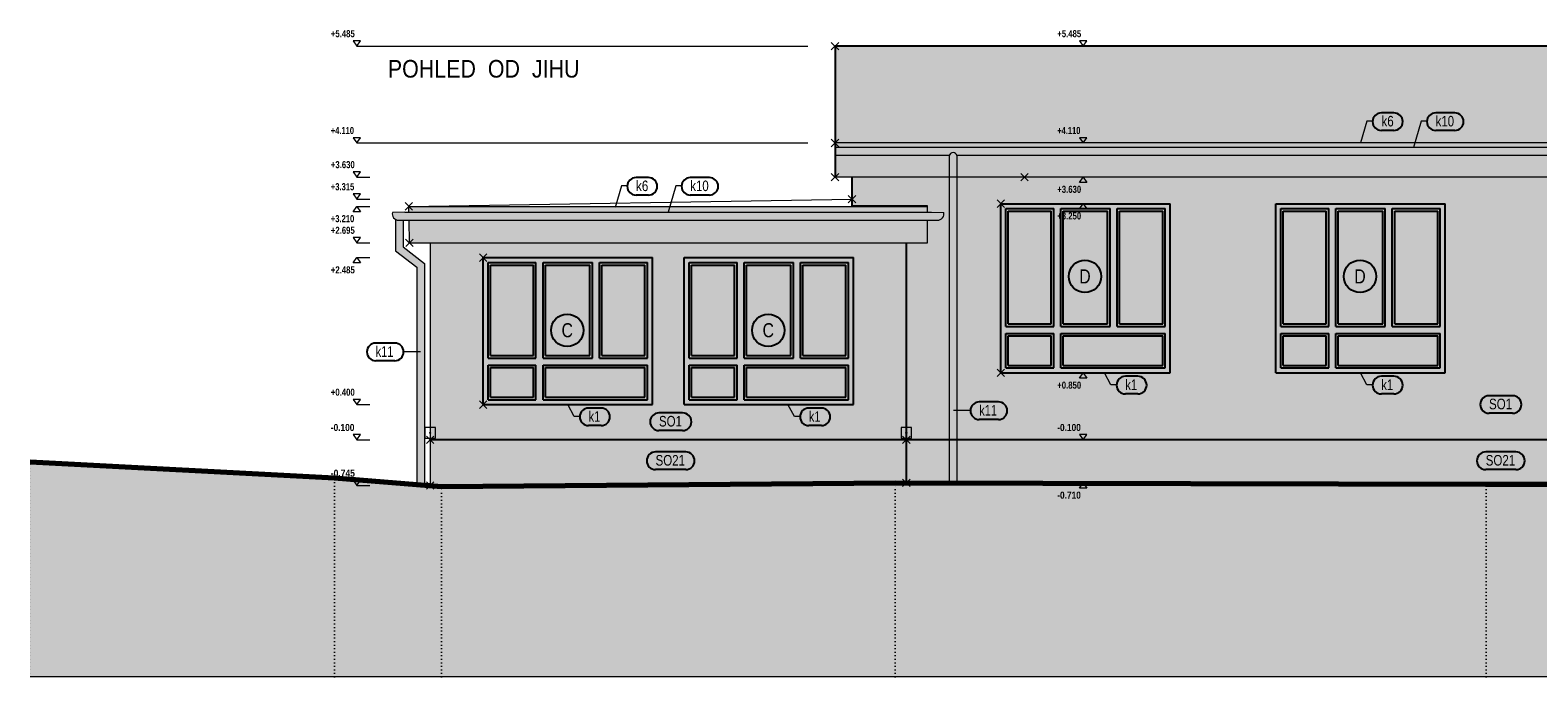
# Model space of a CAD drawing. Header units: millimetres. Extents: x -102573 to 74941, y -39020 to -17940.
# Tile 1 of 19: x -102573 to -81197, y -39020 to -29849. Entities that reach past the tile are written whole.
import ezdxf

# ---------------------------------------------------------------- set-up
doc = ezdxf.new("R2010")
doc.units = ezdxf.units.MM
doc.linetypes.add('JIS_08_37', pattern=[50, 0, -50])
for name, color, linetype, lineweight in [('XR$1$POHLEDY - NOVÝ STAV_1', 7, 'Continuous', 25), ('XR$2$POHLEDY - KLEMPÍŘINA_1', 7, 'Continuous', 25), ('XR$3$POHLEDY - FILING_1', 7, 'Continuous', 25)]:
    doc.layers.add(name, color=color, linetype=linetype, lineweight=lineweight)
doc.styles.add('ARIAL', font='ARIAL.TTF')
doc.styles.add('ARIALNARROW', font='ARIALN.TTF')

# ---------------------------------------------------------------- blocks, each defined once
blk = doc.blocks.new('COMPLEX_ELEVATIONDIM_3')
at = {"layer": 'XR$1$POHLEDY - NOVÝ STAV_1', "color": 6, "linetype": 'Continuous', "lineweight": 13}
for p, q in [((-97890, -30001), (-97995, -30001)), ((-97995, -30001), (-97943, -30076)), ((-97943, -30076), (-97890, -30001)), ((-97943, -30076), (-97943, -30076)), ((-97943, -30076), (-97943, -30076)), ((-97943, -30076), (-91547, -30076)), ((-97943, -30076), (-97943, -30076)), ((-97943, -30076), (-97943, -30076)), ((-91214, -30129), (-91108, -30023)), ((-91214, -30023), (-91108, -30129)), ((-97890, -31374), (-97995, -31374)), ((-97995, -31374), (-97943, -31449)), ((-97943, -31449), (-97890, -31374)), ((-91214, -31502), (-91108, -31396)), ((-91214, -31396), (-91108, -31502)), ((-97943, -31449), (-97943, -31449)), ((-97943, -31449), (-97943, -31449)), ((-97943, -31449), (-91547, -31449)), ((-97943, -31449), (-97943, -31449)), ((-97943, -31449), (-97943, -31449)), ((-97890, -31858), (-97995, -31858)), ((-97995, -31858), (-97943, -31933)), ((-97943, -31933), (-97890, -31858)), ((-97943, -31933), (-97943, -31933)), ((-97943, -31933), (-97943, -31933)), ((-97943, -31933), (-97757, -31933)), ((-97943, -31933), (-97943, -31933)), ((-97943, -31933), (-97943, -31933)), ((-91214, -31985), (-91108, -31880)), ((-91214, -31880), (-91108, -31985)), ((-97890, -32171), (-97995, -32171)), ((-97995, -32171), (-97943, -32246)), ((-97943, -32246), (-97890, -32171)), ((-97943, -32246), (-97943, -32246)), ((-97943, -32246), (-97943, -32246)), ((-97943, -32246), (-97757, -32246)), ((-97943, -32246), (-97943, -32246)), ((-97943, -32246), (-97943, -32246)), ((-90974, -32299), (-90868, -32193)), ((-90974, -32193), (-90868, -32299)), ((-97995, -32424), (-97943, -32349)), ((-97890, -32424), (-97995, -32424)), ((-97943, -32349), (-97890, -32424)), ((-97943, -32349), (-97943, -32349)), ((-97943, -32349), (-97943, -32349)), ((-97943, -32349), (-97757, -32349)), ((-97943, -32349), (-97943, -32349)), ((-97943, -32349), (-97943, -32349)), ((-97258, -32295), (-97152, -32401)), ((-97257, -32401), (-97151, -32295)), ((-97890, -32789), (-97995, -32789)), ((-97995, -32789), (-97943, -32864)), ((-97943, -32864), (-97890, -32789)), ((-97943, -32864), (-97943, -32864)), ((-97943, -32864), (-97943, -32864)), ((-97943, -32864), (-97757, -32864)), ((-97943, -32864), (-97943, -32864)), ((-97943, -32864), (-97943, -32864)), ((-97249, -32811), (-97143, -32917)), ((-97248, -32917), (-97142, -32811)), ((-97995, -33150), (-97943, -33075)), ((-97943, -33075), (-97890, -33150)), ((-97943, -33075), (-97943, -33075)), ((-97943, -33075), (-97943, -33075)), ((-97943, -33075), (-97757, -33075)), ((-97943, -33075), (-97943, -33075)), ((-97943, -33075), (-97943, -33075)), ((-96204, -33128), (-96098, -33022)), ((-96204, -33022), (-96098, -33128)), ((-97890, -33150), (-97995, -33150)), ((-97890, -35085), (-97995, -35085)), ((-97995, -35085), (-97943, -35160)), ((-97943, -35160), (-97890, -35085)), ((-97943, -35160), (-97943, -35160)), ((-97943, -35160), (-97943, -35160)), ((-97943, -35160), (-97757, -35160)), ((-97943, -35160), (-97943, -35160)), ((-97943, -35160), (-97943, -35160)), ((-96204, -35213), (-96098, -35107)), ((-96204, -35107), (-96098, -35213)), ((-97890, -35585), (-97995, -35585)), ((-97995, -35585), (-97943, -35660)), ((-97943, -35660), (-97890, -35585)), ((-97943, -35660), (-97943, -35660)), ((-97943, -35660), (-97943, -35660)), ((-97943, -35660), (-97757, -35660)), ((-97943, -35660), (-97943, -35660)), ((-97943, -35660), (-97943, -35660)), ((-96976, -35485), (-96976, -35635)), ((-96826, -35485), (-96976, -35485)), ((-96976, -35635), (-96826, -35635)), ((-96954, -35713), (-96848, -35607)), ((-96954, -35607), (-96848, -35713)), ((-96826, -35635), (-96826, -35485)), ((-97890, -36233), (-97995, -36233)), ((-97995, -36233), (-97943, -36308)), ((-97943, -36308), (-97890, -36233)), ((-97943, -36308), (-97943, -36308)), ((-97943, -36308), (-97943, -36308)), ((-97943, -36308), (-97757, -36308)), ((-97943, -36308), (-97943, -36308)), ((-97943, -36308), (-97943, -36308)), ((-96954, -36360), (-96848, -36254)), ((-96954, -36254), (-96848, -36360))]:
    blk.add_line(p, q, dxfattribs=at)
blk.add_circle((-96901, -35560), 7.5, dxfattribs=at)
at = {"layer": 'XR$1$POHLEDY - NOVÝ STAV_1', "color": 6, "linetype": 'Continuous', "lineweight": 18, "char_height": 100, "attachment_point": 7, "style": 'ARIALNARROW'}
for s, insert, width in [('\\W0.96;\\fArial Narrow|i0|b1|c0|p0;+5.485', (-98310, -29951), 389.4), ('\\W0.93;\\fArial Narrow|i0|b1|c0|p0;+4.110', (-98310, -31324), 387.78), ('\\W0.96;\\fArial Narrow|i0|b1|c0|p0;+3.630', (-98310, -31808), 389.4), ('\\W0.94;\\fArial Narrow|i0|b1|c0|p0;+3.315', (-98310, -32121), 388.58), ('\\W0.94;\\fArial Narrow|i0|b1|c0|p0;+3.210', (-98310, -32574), 388.58), ('\\W0.96;\\fArial Narrow|i0|b1|c0|p0;+2.695', (-98310, -32739), 389.4), ('\\W0.96;\\fArial Narrow|i0|b1|c0|p0;+2.485', (-98310, -33300), 389.4), ('\\W0.96;\\fArial Narrow|i0|b1|c0|p0;+0.400', (-98310, -35035), 389.4), ('\\W1.03;\\fArial Narrow|i0|b1|c0|p0;-0.100', (-98310, -35535), 392.67), ('\\W1.05;\\fArial Narrow|i0|b1|c0|p0;-0.745', (-98310, -36183), 393.65)]:
    blk.add_mtext(s, dxfattribs=dict(at, insert=insert, width=width))
blk = doc.blocks.new('COMPLEX_ELEVATIONDIM_4')
at = {"layer": 'XR$1$POHLEDY - NOVÝ STAV_1', "color": 6, "linetype": 'Continuous', "lineweight": 13}
for p, q in [((-91214, -30129), (-91108, -30023)), ((-91214, -30023), (-91108, -30129)), ((-87644, -30076), (-87744, -30076)), ((-87592, -30001), (-87697, -30001)), ((-87697, -30001), (-87644, -30076)), ((-87644, -30076), (-87592, -30001)), ((-87644, -30076), (-87644, -30076)), ((-87644, -30076), (-87644, -30076)), ((-87644, -30076), (-87644, -30076)), ((-87644, -30076), (-87644, -30076)), ((-91214, -31502), (-91108, -31396)), ((-91214, -31396), (-91108, -31502)), ((-87592, -31374), (-87697, -31374)), ((-87697, -31374), (-87644, -31449)), ((-87644, -31449), (-87592, -31374)), ((-87644, -31449), (-87744, -31449)), ((-87644, -31449), (-87644, -31449)), ((-87644, -31449), (-87644, -31449)), ((-87644, -31449), (-87644, -31449)), ((-87644, -31449), (-87644, -31449)), ((-88527, -31985), (-88421, -31880)), ((-88527, -31880), (-88421, -31985)), ((-87644, -31933), (-87744, -31933)), ((-87697, -32008), (-87644, -31933)), ((-87592, -32008), (-87697, -32008)), ((-87644, -31933), (-87592, -32008)), ((-87644, -31933), (-87644, -31933)), ((-87644, -31933), (-87644, -31933)), ((-87644, -31933), (-87644, -31933)), ((-87644, -31933), (-87644, -31933)), ((-88864, -32363), (-88758, -32257)), ((-88864, -32257), (-88758, -32363)), ((-87644, -32310), (-87744, -32310)), ((-87697, -32385), (-87644, -32310)), ((-87592, -32385), (-87697, -32385)), ((-87644, -32310), (-87592, -32385)), ((-87644, -32310), (-87644, -32310)), ((-87644, -32310), (-87644, -32310)), ((-87644, -32310), (-87644, -32310)), ((-87644, -32310), (-87644, -32310)), ((-88864, -34763), (-88758, -34657)), ((-88864, -34657), (-88758, -34763)), ((-87644, -34710), (-87744, -34710)), ((-87697, -34785), (-87644, -34710)), ((-87592, -34785), (-87697, -34785)), ((-87644, -34710), (-87592, -34785)), ((-87644, -34710), (-87644, -34710)), ((-87644, -34710), (-87644, -34710)), ((-87644, -34710), (-87644, -34710)), ((-87644, -34710), (-87644, -34710)), ((-90226, -35485), (-90226, -35635)), ((-90076, -35485), (-90226, -35485)), ((-90226, -35635), (-90076, -35635)), ((-90204, -35713), (-90098, -35607)), ((-90204, -35607), (-90098, -35713)), ((-90076, -35635), (-90076, -35485)), ((-87644, -35660), (-87744, -35660)), ((-87592, -35585), (-87697, -35585)), ((-87697, -35585), (-87644, -35660)), ((-87644, -35660), (-87592, -35585)), ((-87644, -35660), (-87644, -35660)), ((-87644, -35660), (-87644, -35660)), ((-87644, -35660), (-87644, -35660)), ((-87644, -35660), (-87644, -35660)), ((-90204, -36323), (-90098, -36217)), ((-90204, -36217), (-90098, -36323)), ((-87644, -36270), (-87744, -36270)), ((-87697, -36345), (-87644, -36270)), ((-87644, -36270), (-87592, -36345)), ((-87644, -36270), (-87644, -36270)), ((-87644, -36270), (-87644, -36270)), ((-87644, -36270), (-87644, -36270)), ((-87644, -36270), (-87644, -36270)), ((-87592, -36345), (-87697, -36345))]:
    blk.add_line(p, q, dxfattribs=at)
blk.add_circle((-90151, -35560), 7.5, dxfattribs=at)
at = {"layer": 'XR$1$POHLEDY - NOVÝ STAV_1', "color": 6, "linetype": 'Continuous', "lineweight": 18, "char_height": 100, "attachment_point": 7, "style": 'ARIALNARROW'}
for s, insert, width in [('\\W0.96;\\fArial Narrow|i0|b1|c0|p0;+5.485', (-88011, -29951), 389.4), ('\\W0.93;\\fArial Narrow|i0|b1|c0|p0;+4.110', (-88011, -31324), 387.78), ('\\W0.96;\\fArial Narrow|i0|b1|c0|p0;+3.630', (-88011, -32158), 389.4), ('\\W0.96;\\fArial Narrow|i0|b1|c0|p0;+3.250', (-88011, -32535), 389.4), ('\\W0.96;\\fArial Narrow|i0|b1|c0|p0;+0.850', (-88011, -34935), 389.4), ('\\W1.03;\\fArial Narrow|i0|b1|c0|p0;-0.100', (-88011, -35535), 392.67), ('\\W1.03;\\fArial Narrow|i0|b1|c0|p0;-0.710', (-88011, -36495), 392.67)]:
    blk.add_mtext(s, dxfattribs=dict(at, insert=insert, width=width))
blk = doc.blocks.new('KOMPLEXNÍ OBJEKT_19')
at = {"layer": 'XR$3$POHLEDY - FILING_1', "linetype": 'Continuous', "lineweight": 13}
h = blk.add_hatch(color=251, dxfattribs=at)
h.paths.add_polyline_path([(-96151, -35160), (-93751, -35160), (-93751, -33075), (-96151, -33075)])
h.paths.add_polyline_path([(-95401, -35090), (-96081, -35090), (-96081, -34600), (-95401, -34600)], flags=16)
h.paths.add_polyline_path([(-93821, -35090), (-95301, -35090), (-95301, -34600), (-93821, -34600)], flags=16)
h.paths.add_polyline_path([(-96081, -34500), (-96081, -33145), (-95401, -33145), (-95401, -34500)], flags=16)
h.paths.add_polyline_path([(-94601, -34500), (-95301, -34500), (-95301, -33145), (-94601, -33145)], flags=16)
h.paths.add_polyline_path([(-93821, -34500), (-94501, -34500), (-94501, -33145), (-93821, -33145)], flags=16)
h = blk.add_hatch(color=251, dxfattribs=at)
h.paths.add_polyline_path([(-96081, -34500), (-95401, -34500), (-95401, -33145), (-96081, -33145)])
h.paths.add_polyline_path([(-96046, -34465), (-96046, -33180), (-95436, -33180), (-95436, -34465)], flags=16)
for points in [[(-96046, -34465), (-95436, -34465), (-95436, -33180), (-96046, -33180)], [(-95266, -34465), (-94636, -34465), (-94636, -33180), (-95266, -33180)], [(-94466, -34465), (-93856, -34465), (-93856, -33180), (-94466, -33180)], [(-96046, -35055), (-95436, -35055), (-95436, -34635), (-96046, -34635)], [(-95266, -35055), (-93856, -35055), (-93856, -34635), (-95266, -34635)]]:
    blk.add_hatch(color=9, dxfattribs=at).paths.add_polyline_path(points)
h = blk.add_hatch(color=251, dxfattribs=at)
h.paths.add_polyline_path([(-95301, -34500), (-94601, -34500), (-94601, -33145), (-95301, -33145)])
h.paths.add_polyline_path([(-95266, -34465), (-95266, -33180), (-94636, -33180), (-94636, -34465)], flags=16)
h = blk.add_hatch(color=251, dxfattribs=at)
h.paths.add_polyline_path([(-94501, -34500), (-93821, -34500), (-93821, -33145), (-94501, -33145)])
h.paths.add_polyline_path([(-94466, -34465), (-94466, -33180), (-93856, -33180), (-93856, -34465)], flags=16)
h = blk.add_hatch(color=251, dxfattribs=at)
h.paths.add_polyline_path([(-96081, -35090), (-95401, -35090), (-95401, -34600), (-96081, -34600)])
h.paths.add_polyline_path([(-96046, -35055), (-96046, -34635), (-95436, -34635), (-95436, -35055)], flags=16)
h = blk.add_hatch(color=251, dxfattribs=at)
h.paths.add_polyline_path([(-95301, -35090), (-93821, -35090), (-93821, -34600), (-95301, -34600)])
h.paths.add_polyline_path([(-93856, -35055), (-95266, -35055), (-95266, -34635), (-93856, -34635)], flags=16)
blk = doc.blocks.new('KOMPLEXNÍ OBJEKT_20')
at = {"layer": 'XR$3$POHLEDY - FILING_1', "linetype": 'Continuous', "lineweight": 13}
h = blk.add_hatch(color=251, dxfattribs=at)
h.paths.add_polyline_path([(-93301, -35160), (-90901, -35160), (-90901, -33075), (-93301, -33075)])
h.paths.add_polyline_path([(-92551, -35090), (-93231, -35090), (-93231, -34600), (-92551, -34600)], flags=16)
h.paths.add_polyline_path([(-90971, -35090), (-92451, -35090), (-92451, -34600), (-90971, -34600)], flags=16)
h.paths.add_polyline_path([(-93231, -34500), (-93231, -33145), (-92551, -33145), (-92551, -34500)], flags=16)
h.paths.add_polyline_path([(-91751, -34500), (-92451, -34500), (-92451, -33145), (-91751, -33145)], flags=16)
h.paths.add_polyline_path([(-90971, -34500), (-91651, -34500), (-91651, -33145), (-90971, -33145)], flags=16)
h = blk.add_hatch(color=251, dxfattribs=at)
h.paths.add_polyline_path([(-93231, -34500), (-92551, -34500), (-92551, -33145), (-93231, -33145)])
h.paths.add_polyline_path([(-93196, -34465), (-93196, -33180), (-92586, -33180), (-92586, -34465)], flags=16)
for points in [[(-93196, -34465), (-92586, -34465), (-92586, -33180), (-93196, -33180)], [(-92416, -34465), (-91786, -34465), (-91786, -33180), (-92416, -33180)], [(-91616, -34465), (-91006, -34465), (-91006, -33180), (-91616, -33180)], [(-93196, -35055), (-92586, -35055), (-92586, -34635), (-93196, -34635)], [(-92416, -35055), (-91006, -35055), (-91006, -34635), (-92416, -34635)]]:
    blk.add_hatch(color=9, dxfattribs=at).paths.add_polyline_path(points)
h = blk.add_hatch(color=251, dxfattribs=at)
h.paths.add_polyline_path([(-92451, -34500), (-91751, -34500), (-91751, -33145), (-92451, -33145)])
h.paths.add_polyline_path([(-92416, -34465), (-92416, -33180), (-91786, -33180), (-91786, -34465)], flags=16)
h = blk.add_hatch(color=251, dxfattribs=at)
h.paths.add_polyline_path([(-91651, -34500), (-90971, -34500), (-90971, -33145), (-91651, -33145)])
h.paths.add_polyline_path([(-91616, -34465), (-91616, -33180), (-91006, -33180), (-91006, -34465)], flags=16)
h = blk.add_hatch(color=251, dxfattribs=at)
h.paths.add_polyline_path([(-93231, -35090), (-92551, -35090), (-92551, -34600), (-93231, -34600)])
h.paths.add_polyline_path([(-93196, -35055), (-93196, -34635), (-92586, -34635), (-92586, -35055)], flags=16)
h = blk.add_hatch(color=251, dxfattribs=at)
h.paths.add_polyline_path([(-92451, -35090), (-90971, -35090), (-90971, -34600), (-92451, -34600)])
h.paths.add_polyline_path([(-91006, -35055), (-92416, -35055), (-92416, -34635), (-91006, -34635)], flags=16)
blk = doc.blocks.new('KOMPLEXNÍ OBJEKT_27')
at = {"layer": 'XR$3$POHLEDY - FILING_1', "linetype": 'Continuous', "lineweight": 13}
h = blk.add_hatch(color=251, dxfattribs=at)
h.paths.add_polyline_path([(-88811, -34710), (-86411, -34710), (-86411, -32310), (-88811, -32310)])
h.paths.add_polyline_path([(-88061, -34640), (-88741, -34640), (-88741, -34150), (-88061, -34150)], flags=16)
h.paths.add_polyline_path([(-86481, -34640), (-87961, -34640), (-87961, -34150), (-86481, -34150)], flags=16)
h.paths.add_polyline_path([(-88741, -34050), (-88741, -32380), (-88061, -32380), (-88061, -34050)], flags=16)
h.paths.add_polyline_path([(-87261, -34050), (-87961, -34050), (-87961, -32380), (-87261, -32380)], flags=16)
h.paths.add_polyline_path([(-86481, -34050), (-87161, -34050), (-87161, -32380), (-86481, -32380)], flags=16)
h = blk.add_hatch(color=251, dxfattribs=at)
h.paths.add_polyline_path([(-88741, -34050), (-88061, -34050), (-88061, -32380), (-88741, -32380)])
h.paths.add_polyline_path([(-88706, -34015), (-88706, -32415), (-88096, -32415), (-88096, -34015)], flags=16)
for points in [[(-88706, -34015), (-88096, -34015), (-88096, -32415), (-88706, -32415)], [(-87926, -34015), (-87296, -34015), (-87296, -32415), (-87926, -32415)], [(-87126, -34015), (-86516, -34015), (-86516, -32415), (-87126, -32415)], [(-88706, -34605), (-88096, -34605), (-88096, -34185), (-88706, -34185)], [(-87926, -34605), (-86516, -34605), (-86516, -34185), (-87926, -34185)]]:
    blk.add_hatch(color=9, dxfattribs=at).paths.add_polyline_path(points)
h = blk.add_hatch(color=251, dxfattribs=at)
h.paths.add_polyline_path([(-87961, -34050), (-87261, -34050), (-87261, -32380), (-87961, -32380)])
h.paths.add_polyline_path([(-87926, -34015), (-87926, -32415), (-87296, -32415), (-87296, -34015)], flags=16)
h = blk.add_hatch(color=251, dxfattribs=at)
h.paths.add_polyline_path([(-87161, -34050), (-86481, -34050), (-86481, -32380), (-87161, -32380)])
h.paths.add_polyline_path([(-87126, -34015), (-87126, -32415), (-86516, -32415), (-86516, -34015)], flags=16)
h = blk.add_hatch(color=251, dxfattribs=at)
h.paths.add_polyline_path([(-88741, -34640), (-88061, -34640), (-88061, -34150), (-88741, -34150)])
h.paths.add_polyline_path([(-88706, -34605), (-88706, -34185), (-88096, -34185), (-88096, -34605)], flags=16)
h = blk.add_hatch(color=251, dxfattribs=at)
h.paths.add_polyline_path([(-87961, -34640), (-86481, -34640), (-86481, -34150), (-87961, -34150)])
h.paths.add_polyline_path([(-86516, -34605), (-87926, -34605), (-87926, -34185), (-86516, -34185)], flags=16)
blk = doc.blocks.new('KOMPLEXNÍ OBJEKT_28')
at = {"layer": 'XR$3$POHLEDY - FILING_1', "linetype": 'Continuous', "lineweight": 13}
h = blk.add_hatch(color=251, dxfattribs=at)
h.paths.add_polyline_path([(-84911, -34710), (-82511, -34710), (-82511, -32310), (-84911, -32310)])
h.paths.add_polyline_path([(-84161, -34640), (-84841, -34640), (-84841, -34150), (-84161, -34150)], flags=16)
h.paths.add_polyline_path([(-82581, -34640), (-84061, -34640), (-84061, -34150), (-82581, -34150)], flags=16)
h.paths.add_polyline_path([(-84841, -34050), (-84841, -32380), (-84161, -32380), (-84161, -34050)], flags=16)
h.paths.add_polyline_path([(-83361, -34050), (-84061, -34050), (-84061, -32380), (-83361, -32380)], flags=16)
h.paths.add_polyline_path([(-82581, -34050), (-83261, -34050), (-83261, -32380), (-82581, -32380)], flags=16)
h = blk.add_hatch(color=251, dxfattribs=at)
h.paths.add_polyline_path([(-84841, -34050), (-84161, -34050), (-84161, -32380), (-84841, -32380)])
h.paths.add_polyline_path([(-84806, -34015), (-84806, -32415), (-84196, -32415), (-84196, -34015)], flags=16)
for points in [[(-84806, -34015), (-84196, -34015), (-84196, -32415), (-84806, -32415)], [(-84026, -34015), (-83396, -34015), (-83396, -32415), (-84026, -32415)], [(-83226, -34015), (-82616, -34015), (-82616, -32415), (-83226, -32415)], [(-84806, -34605), (-84196, -34605), (-84196, -34185), (-84806, -34185)], [(-84026, -34605), (-82616, -34605), (-82616, -34185), (-84026, -34185)]]:
    blk.add_hatch(color=9, dxfattribs=at).paths.add_polyline_path(points)
h = blk.add_hatch(color=251, dxfattribs=at)
h.paths.add_polyline_path([(-84061, -34050), (-83361, -34050), (-83361, -32380), (-84061, -32380)])
h.paths.add_polyline_path([(-84026, -34015), (-84026, -32415), (-83396, -32415), (-83396, -34015)], flags=16)
h = blk.add_hatch(color=251, dxfattribs=at)
h.paths.add_polyline_path([(-83261, -34050), (-82581, -34050), (-82581, -32380), (-83261, -32380)])
h.paths.add_polyline_path([(-83226, -34015), (-83226, -32415), (-82616, -32415), (-82616, -34015)], flags=16)
h = blk.add_hatch(color=251, dxfattribs=at)
h.paths.add_polyline_path([(-84841, -34640), (-84161, -34640), (-84161, -34150), (-84841, -34150)])
h.paths.add_polyline_path([(-84806, -34605), (-84806, -34185), (-84196, -34185), (-84196, -34605)], flags=16)
h = blk.add_hatch(color=251, dxfattribs=at)
h.paths.add_polyline_path([(-84061, -34640), (-82581, -34640), (-82581, -34150), (-84061, -34150)])
h.paths.add_polyline_path([(-82616, -34605), (-84026, -34605), (-84026, -34185), (-82616, -34185)], flags=16)

msp = doc.modelspace()

# ---------------------------------------------------------------- hatches: boundary and pattern name
at = {"layer": 'XR$3$POHLEDY - FILING_1', "linetype": 'Continuous', "lineweight": 13}
msp.add_hatch(color=252, dxfattribs=at).paths.add_polyline_path([(-91161, -31449), (-60776, -31449), (-60776, -30076), (-71340, -30076), (-71340, -30256), (-71490, -30256), (-71490, -30076), (-74562, -30076), (-74668, -30297), (-74668, -30707), (-75068, -30707), (-75068, -30297), (-75175, -30076), (-91161, -30076)], flags=0)
h = msp.add_hatch(dxfattribs=at)
h.set_pattern_fill('VZOR', scale=300, angle=45, style=0, pattern_type=2)
h.set_pattern_definition([(45, (-6e-14, 848.53), (-3e-14, 424.2641), [300, -300]), (135, (-6e-14, 848.53), (-424.2641, 3e-14), [300, -300])])
h.paths.add_polyline_path([(-91161, -31449), (-60776, -31449), (-60776, -30076), (-71340, -30076), (-71340, -30256), (-71490, -30256), (-71490, -30076), (-74562, -30076), (-74668, -30297), (-74668, -30707), (-75068, -30707), (-75068, -30297), (-75175, -30076), (-91161, -30076)], flags=0)
for color, points in [(252, [(-91161, -31512), (-60776, -31512), (-60776, -31449), (-91161, -31449)]), (251, [(-91161, -31628), (-89543, -31628), (-89540, -31618), (-89535, -31609), (-89529, -31602), (-89521, -31595), (-89513, -31590), (-89503, -31586), (-89493, -31584), (-89483, -31584), (-89473, -31586), (-89464, -31590), (-89455, -31595), (-89447, -31602), (-89441, -31609), (-89436, -31618), (-89433, -31628), (-62503, -31628), (-62500, -31618), (-62495, -31609), (-62489, -31602), (-62481, -31595), (-62473, -31590), (-62463, -31586), (-62453, -31584), (-62443, -31584), (-62433, -31586), (-62424, -31590), (-62415, -31595), (-62407, -31602), (-62401, -31609), (-62396, -31618), (-62393, -31628), (-60776, -31628), (-60776, -31512), (-91161, -31512)]), (252, [(-91161, -31933), (-89543, -31933), (-89543, -31628), (-91161, -31628)]), (251, [(-89441, -31609), (-89447, -31602), (-89455, -31595), (-89464, -31590), (-89473, -31586), (-89483, -31584), (-89493, -31584), (-89503, -31586), (-89513, -31590), (-89521, -31595), (-89529, -31602), (-89535, -31609), (-89540, -31618), (-89543, -31628), (-89543, -36269), (-89433, -36269), (-89433, -31628), (-89436, -31618)]), (252, [(-62503, -31628), (-89433, -31628), (-89433, -31933), (-62503, -31933)]), (251, [(-89620, -32433), (-89793, -32429), (-97262, -32429), (-97436, -32433), (-97438, -32449), (-97438, -32466), (-97434, -32482), (-97428, -32497), (-97419, -32511), (-97407, -32523), (-97394, -32533), (-97379, -32540), (-97363, -32544), (-97346, -32545), (-89709, -32545), (-89693, -32544), (-89677, -32540), (-89662, -32533), (-89649, -32523), (-89637, -32511), (-89628, -32497), (-89622, -32482), (-89618, -32466), (-89617, -32449)]), (252, [(-97203, -32429), (-89851, -32429), (-89851, -32349), (-97205, -32349)]), (251, [(-97363, -32544), (-97379, -32540), (-97395, -32532), (-97395, -32977), (-97091, -33212), (-97091, -36292), (-96981, -36301), (-96981, -33158), (-97285, -32923), (-97285, -32545), (-97346, -32545)]), (252, [(-97196, -32864), (-89851, -32864), (-89851, -32545), (-97201, -32545)]), (253, [(-96901, -36308), (-96741, -36320), (-90311, -36270), (-90151, -36270), (-90151, -35660), (-96901, -35660)])]:
    msp.add_hatch(color=color, dxfattribs=at).paths.add_polyline_path(points)
h = msp.add_hatch(color=254, dxfattribs=at)
h.paths.add_polyline_path([(-75176, -32660), (-73676, -32660), (-73676, -35560), (-73426, -35560), (-73426, -35660), (-62503, -35660), (-62503, -31933), (-89433, -31933), (-89433, -35660), (-75426, -35660), (-75426, -35560), (-75176, -35560)])
h.paths.add_polyline_path([(-62280, -32497), (-62286, -32482), (-62290, -32466), (-62290, -32449), (-62288, -32433), (-62114, -32429), (-62086, -32429), (-62086, -32341), (-61016, -32341), (-61016, -31933), (-62393, -31933), (-62393, -35660), (-61786, -35660), (-61786, -32864), (-62086, -32864), (-62086, -32545), (-62198, -32545), (-62215, -32544), (-62231, -32540), (-62246, -32533), (-62259, -32523), (-62271, -32511)])
h.paths.add_polyline_path([(-89620, -32433), (-89617, -32449), (-89618, -32466), (-89622, -32482), (-89628, -32497), (-89637, -32511), (-89649, -32523), (-89662, -32533), (-89677, -32540), (-89693, -32544), (-89709, -32545), (-89851, -32545), (-89851, -32864), (-90151, -32864), (-90151, -35660), (-89543, -35660), (-89543, -31933), (-90921, -31933), (-90921, -32341), (-89851, -32341), (-89851, -32429), (-89793, -32429)])
h.paths.add_polyline_path([(-70926, -32310), (-70926, -34710), (-73326, -34710), (-73326, -32310)], flags=16)
h.paths.add_polyline_path([(-77111, -32660), (-75511, -32660), (-75511, -34710), (-77111, -34710)], flags=16)
h.paths.add_polyline_path([(-69426, -32310), (-67026, -32310), (-67026, -34710), (-69426, -34710)], flags=16)
h.paths.add_polyline_path([(-84911, -34710), (-84911, -32310), (-82511, -32310), (-82511, -34710)], flags=16)
h.paths.add_polyline_path([(-88811, -32310), (-86411, -32310), (-86411, -34710), (-88811, -34710)], flags=16)
h.paths.add_polyline_path([(-63040, -34375), (-63052, -34375), (-63052, -34370), (-63040, -34370)], flags=16)
h.paths.add_polyline_path([(-63126, -34710), (-65526, -34710), (-65526, -32310), (-63126, -32310)], flags=16)
h.paths.add_polyline_path([(-81011, -34710), (-81011, -32310), (-78611, -32310), (-78611, -34710)], flags=16)
h = msp.add_hatch(color=9, dxfattribs=at)
h.paths.add_polyline_path([(-96901, -35660), (-90151, -35660), (-90151, -32864), (-96901, -32864)])
h.paths.add_polyline_path([(-90901, -35160), (-93301, -35160), (-93301, -33075), (-90901, -33075)], flags=16)
h.paths.add_polyline_path([(-93751, -35160), (-96151, -35160), (-96151, -33075), (-93751, -33075)], flags=16)
h = msp.add_hatch(color=253, dxfattribs=at)
h.paths.add_polyline_path([(-79051, -36286), (-79051, -36220), (-78751, -36220), (-78751, -37930), (-70831, -37930), (-70831, -36470), (-70531, -36470), (-70531, -36552), (-66651, -36540), (-62503, -36477), (-62503, -35660), (-73426, -35660), (-73426, -35640), (-73611, -35640), (-73611, -35810), (-73731, -35810), (-73731, -35640), (-75122, -35640), (-75122, -35810), (-75242, -35810), (-75242, -35640), (-75426, -35640), (-75426, -35660), (-89433, -35660), (-89433, -36269), (-81928, -36286)])
h.paths.add_polyline_path([(-89543, -35660), (-90151, -35660), (-90151, -36270), (-89543, -36269)])
h.paths.add_polyline_path([(-62347, -35660), (-62393, -35660), (-62393, -36475), (-61786, -36470), (-61786, -35660)])
h.paths.add_polyline_path([(-77141, -37590), (-77141, -36240), (-76291, -36240), (-76291, -37590)], flags=16)
h.paths.add_polyline_path([(-73141, -36240), (-72291, -36240), (-72291, -37590), (-73141, -37590)], flags=16)
h.paths.add_polyline_path([(-77641, -37590), (-78491, -37590), (-78491, -36240), (-77641, -36240)], flags=16)
h.paths.add_polyline_path([(-75791, -37590), (-75791, -36240), (-74941, -36240), (-74941, -37590)], flags=16)
h.paths.add_polyline_path([(-73591, -36240), (-73591, -37590), (-74441, -37590), (-74441, -36240)], flags=16)
h.paths.add_polyline_path([(-71091, -36240), (-71091, -37590), (-71941, -37590), (-71941, -36240)], flags=16)
at = {"layer": 'XR$3$POHLEDY - FILING_1', "linetype": 'Continuous', "lineweight": 50}
msp.add_hatch(color=7, dxfattribs=at).paths.add_polyline_path([(-90311, -36270), (-96741, -36320), (-98258, -36200), (-102573, -35970), (-102573, -39020), (-53306, -39020), (-53306, -36900), (-55016, -36640), (-61786, -36520), (-61786, -36470), (-66651, -36540), (-70531, -36552), (-70531, -38230), (-79051, -38230), (-79051, -36286), (-90151, -36270)])

# ---------------------------------------------------------------- linework, layer by layer
at = {"layer": 'XR$1$POHLEDY - NOVÝ STAV_1', "color": 7, "linetype": 'Continuous', "lineweight": 25}
for p, q in [((-91161, -30076), (-91161, -31933)), ((-75175, -30076), (-91161, -30076)), ((-90921, -31933), (-90921, -32341)), ((-88811, -34710), (-88811, -32310)), ((-88811, -32310), (-86411, -32310)), ((-88741, -34050), (-88741, -32380)), ((-88741, -32380), (-88061, -32380)), ((-88706, -34015), (-88706, -32415)), ((-88706, -32415), (-88096, -32415)), ((-88096, -34015), (-88096, -32415)), ((-88061, -34050), (-88061, -32380)), ((-87961, -32380), (-87261, -32380)), ((-87961, -34050), (-87961, -32380)), ((-87926, -34015), (-87926, -32415)), ((-87926, -32415), (-87296, -32415)), ((-87296, -34015), (-87296, -32415)), ((-87261, -34050), (-87261, -32380)), ((-87161, -32380), (-86481, -32380)), ((-87161, -34050), (-87161, -32380)), ((-87126, -34015), (-87126, -32415)), ((-87126, -32415), (-86516, -32415)), ((-86516, -34015), (-86516, -32415)), ((-86481, -34050), (-86481, -32380)), ((-86411, -34710), (-86411, -32310)), ((-84911, -34710), (-84911, -32310)), ((-84911, -32310), (-82511, -32310)), ((-84841, -34050), (-84841, -32380)), ((-84841, -32380), (-84161, -32380)), ((-84806, -34015), (-84806, -32415)), ((-84806, -32415), (-84196, -32415)), ((-84196, -34015), (-84196, -32415)), ((-84161, -34050), (-84161, -32380)), ((-84061, -32380), (-83361, -32380)), ((-84061, -34050), (-84061, -32380)), ((-84026, -34015), (-84026, -32415)), ((-84026, -32415), (-83396, -32415)), ((-83396, -34015), (-83396, -32415)), ((-83361, -34050), (-83361, -32380)), ((-83261, -32380), (-82581, -32380)), ((-83261, -34050), (-83261, -32380)), ((-83226, -34015), (-83226, -32415)), ((-83226, -32415), (-82616, -32415)), ((-82616, -34015), (-82616, -32415)), ((-82581, -34050), (-82581, -32380)), ((-82511, -34710), (-82511, -32310)), ((-90151, -32864), (-90151, -36270)), ((-96151, -33075), (-93751, -33075)), ((-96151, -35160), (-96151, -33075)), ((-93751, -35160), (-93751, -33075)), ((-93301, -33075), (-90901, -33075)), ((-93301, -35160), (-93301, -33075)), ((-90901, -35160), (-90901, -33075)), ((-96081, -34500), (-96081, -33145)), ((-96081, -33145), (-95401, -33145)), ((-96046, -34465), (-96046, -33180)), ((-96046, -33180), (-95436, -33180)), ((-95436, -34465), (-95436, -33180)), ((-95401, -34500), (-95401, -33145)), ((-95301, -33145), (-94601, -33145)), ((-95301, -34500), (-95301, -33145)), ((-95266, -34465), (-95266, -33180)), ((-95266, -33180), (-94636, -33180)), ((-94636, -34465), (-94636, -33180)), ((-94601, -34500), (-94601, -33145)), ((-94501, -33145), (-93821, -33145)), ((-94501, -34500), (-94501, -33145)), ((-94466, -34465), (-94466, -33180)), ((-94466, -33180), (-93856, -33180)), ((-93856, -34465), (-93856, -33180)), ((-93821, -34500), (-93821, -33145)), ((-93231, -34500), (-93231, -33145)), ((-93231, -33145), (-92551, -33145)), ((-93196, -34465), (-93196, -33180)), ((-93196, -33180), (-92586, -33180)), ((-92586, -34465), (-92586, -33180)), ((-92551, -34500), (-92551, -33145)), ((-92451, -33145), (-91751, -33145)), ((-92451, -34500), (-92451, -33145)), ((-92416, -34465), (-92416, -33180)), ((-92416, -33180), (-91786, -33180)), ((-91786, -34465), (-91786, -33180)), ((-91751, -34500), (-91751, -33145)), ((-91651, -33145), (-90971, -33145)), ((-91651, -34500), (-91651, -33145)), ((-91616, -34465), (-91616, -33180)), ((-91616, -33180), (-91006, -33180)), ((-91006, -34465), (-91006, -33180)), ((-90971, -34500), (-90971, -33145)), ((-88741, -34050), (-88061, -34050)), ((-88741, -34640), (-88741, -34150)), ((-88741, -34150), (-88061, -34150)), ((-88706, -34015), (-88096, -34015)), ((-88706, -34605), (-88706, -34185)), ((-88706, -34185), (-88096, -34185)), ((-88096, -34605), (-88096, -34185)), ((-88061, -34640), (-88061, -34150)), ((-87961, -34050), (-87261, -34050)), ((-87961, -34150), (-86481, -34150)), ((-87961, -34640), (-87961, -34150)), ((-87926, -34015), (-87296, -34015)), ((-87926, -34185), (-86516, -34185)), ((-87926, -34605), (-87926, -34185)), ((-87161, -34050), (-86481, -34050)), ((-87126, -34015), (-86516, -34015)), ((-86516, -34605), (-86516, -34185)), ((-86481, -34640), (-86481, -34150)), ((-84841, -34050), (-84161, -34050)), ((-84841, -34640), (-84841, -34150)), ((-84841, -34150), (-84161, -34150)), ((-84806, -34015), (-84196, -34015)), ((-84806, -34605), (-84806, -34185)), ((-84806, -34185), (-84196, -34185)), ((-84196, -34605), (-84196, -34185)), ((-84161, -34640), (-84161, -34150)), ((-84061, -34050), (-83361, -34050)), ((-84061, -34150), (-82581, -34150)), ((-84061, -34640), (-84061, -34150)), ((-84026, -34015), (-83396, -34015)), ((-84026, -34185), (-82616, -34185)), ((-84026, -34605), (-84026, -34185)), ((-83261, -34050), (-82581, -34050)), ((-83226, -34015), (-82616, -34015)), ((-82616, -34605), (-82616, -34185)), ((-82581, -34640), (-82581, -34150)), ((-96081, -34500), (-95401, -34500)), ((-96081, -35090), (-96081, -34600)), ((-96081, -34600), (-95401, -34600)), ((-96046, -34465), (-95436, -34465)), ((-95401, -35090), (-95401, -34600)), ((-95301, -34500), (-94601, -34500)), ((-95301, -34600), (-93821, -34600)), ((-95301, -35090), (-95301, -34600)), ((-95266, -34465), (-94636, -34465)), ((-94501, -34500), (-93821, -34500)), ((-94466, -34465), (-93856, -34465)), ((-93821, -35090), (-93821, -34600)), ((-93231, -34500), (-92551, -34500)), ((-93231, -35090), (-93231, -34600)), ((-93231, -34600), (-92551, -34600)), ((-93196, -34465), (-92586, -34465)), ((-92551, -35090), (-92551, -34600)), ((-92451, -34500), (-91751, -34500)), ((-92451, -34600), (-90971, -34600)), ((-92451, -35090), (-92451, -34600)), ((-92416, -34465), (-91786, -34465)), ((-91651, -34500), (-90971, -34500)), ((-91616, -34465), (-91006, -34465)), ((-90971, -35090), (-90971, -34600)), ((-88706, -34605), (-88096, -34605)), ((-87926, -34605), (-86516, -34605)), ((-84806, -34605), (-84196, -34605)), ((-84026, -34605), (-82616, -34605)), ((-96046, -35055), (-96046, -34635)), ((-96046, -34635), (-95436, -34635)), ((-95436, -35055), (-95436, -34635)), ((-95266, -34635), (-93856, -34635)), ((-95266, -35055), (-95266, -34635)), ((-93856, -35055), (-93856, -34635)), ((-93196, -35055), (-93196, -34635)), ((-93196, -34635), (-92586, -34635)), ((-92586, -35055), (-92586, -34635)), ((-92416, -34635), (-91006, -34635)), ((-92416, -35055), (-92416, -34635)), ((-91006, -35055), (-91006, -34635)), ((-88811, -34710), (-86411, -34710)), ((-88741, -34640), (-88061, -34640)), ((-87961, -34640), (-86481, -34640)), ((-84911, -34710), (-82511, -34710)), ((-84841, -34640), (-84161, -34640)), ((-84061, -34640), (-82581, -34640)), ((-96046, -35055), (-95436, -35055)), ((-95266, -35055), (-93856, -35055)), ((-93196, -35055), (-92586, -35055)), ((-92416, -35055), (-91006, -35055)), ((-96151, -35160), (-93751, -35160)), ((-96081, -35090), (-95401, -35090)), ((-95301, -35090), (-93821, -35090)), ((-93301, -35160), (-90901, -35160)), ((-93231, -35090), (-92551, -35090)), ((-92451, -35090), (-90971, -35090)), ((-75426, -35660), (-96901, -35660))]:
    msp.add_line(p, q, dxfattribs=at)
at = {"layer": 'XR$1$POHLEDY - NOVÝ STAV_1', "color": 6, "linetype": 'Continuous', "lineweight": 13}
for p, q in [((-83620, -31142), (-83711, -31449)), ((-83540, -31142), (-83620, -31142)), ((-82850, -31142), (-82960, -31512)), ((-82770, -31142), (-82850, -31142)), ((-94188, -32059), (-94279, -32366)), ((-94108, -32059), (-94188, -32059)), ((-93418, -32059), (-93528, -32429)), ((-93338, -32059), (-93418, -32059)), ((-97278, -34407), (-97038, -34407)), ((-87250, -34878), (-87341, -34710)), ((-83620, -34878), (-83711, -34710)), ((-87170, -34878), (-87250, -34878)), ((-83540, -34878), (-83620, -34878)), ((-94860, -35328), (-94951, -35160)), ((-91738, -35328), (-91829, -35160)), ((-89241, -35241), (-89481, -35241)), ((-94780, -35328), (-94860, -35328)), ((-91658, -35328), (-91738, -35328))]:
    msp.add_line(p, q, dxfattribs=at)
at = {"layer": 'XR$1$POHLEDY - NOVÝ STAV_1', "color": 6, "linetype": 'Continuous', "lineweight": 25}
for p, q in [((-83238, -31022), (-83415, -31022)), ((-82375, -31022), (-82645, -31022)), ((-83238, -31272), (-83415, -31272)), ((-82375, -31272), (-82645, -31272)), ((-93806, -31939), (-93983, -31939)), ((-92943, -31939), (-93213, -31939)), ((-93806, -32189), (-93983, -32189)), ((-92943, -32189), (-93213, -32189)), ((-97403, -34287), (-97673, -34287)), ((-97403, -34537), (-97673, -34537)), ((-86868, -34758), (-87045, -34758)), ((-83238, -34758), (-83415, -34758)), ((-86868, -35008), (-87045, -35008)), ((-83238, -35008), (-83415, -35008)), ((-81554, -35033), (-81889, -35033)), ((-94478, -35208), (-94655, -35208)), ((-91355, -35208), (-91533, -35208)), ((-88845, -35121), (-89116, -35121)), ((-94478, -35458), (-94655, -35458)), ((-93323, -35277), (-93658, -35277)), ((-91355, -35458), (-91533, -35458)), ((-88845, -35371), (-89116, -35371)), ((-81554, -35283), (-81889, -35283)), ((-93323, -35527), (-93658, -35527)), ((-93278, -35831), (-93706, -35831)), ((-81508, -35831), (-81936, -35831)), ((-93278, -36081), (-93706, -36081)), ((-81508, -36081), (-81936, -36081))]:
    msp.add_line(p, q, dxfattribs=at)
at = {"layer": 'XR$1$POHLEDY - NOVÝ STAV_1', "color": 7, "linetype": 'Continuous', "lineweight": 13}
for p, q in [((-60776, -31449), (-91161, -31449)), ((-60776, -31933), (-91161, -31933)), ((-97205, -32349), (-90921, -32246)), ((-97203, -32429), (-97205, -32349)), ((-97205, -32349), (-89851, -32349)), ((-89851, -32341), (-90921, -32341)), ((-89851, -32429), (-89851, -32341)), ((-97196, -32864), (-97201, -32545)), ((-89851, -32864), (-89851, -32545)), ((-97196, -32864), (-89851, -32864)), ((-96901, -32864), (-96901, -36320))]:
    msp.add_line(p, q, dxfattribs=at)
at = {"layer": 'XR$1$POHLEDY - NOVÝ STAV_1', "color": 5, "linetype": 'JIS_08_37', "lineweight": 13}
for p, q in [((-102573, -39020), (-102573, -35970)), ((-98258, -39020), (-98258, -36200)), ((-96741, -39020), (-96741, -36320)), ((-90311, -39020), (-90311, -36270)), ((-81928, -39020), (-81928, -36250))]:
    msp.add_line(p, q, dxfattribs=at)
at = {"layer": 'XR$1$POHLEDY - NOVÝ STAV_1', "color": 7, "linetype": 'Continuous', "lineweight": 70}
for p, q in [((-102573, -35970), (-98258, -36200)), ((-98258, -36200), (-96741, -36320)), ((-96741, -36320), (-90311, -36270)), ((-90311, -36270), (-81928, -36286)), ((-81928, -36286), (-79051, -36286))]:
    msp.add_line(p, q, dxfattribs=at)
at = {"layer": 'XR$1$POHLEDY - NOVÝ STAV_1', "color": 251, "linetype": 'Continuous', "lineweight": 13}
msp.add_line((-53306, -39020), (-102573, -39020), dxfattribs=at)
at = {"layer": 'XR$1$POHLEDY - NOVÝ STAV_1', "color": 6, "linetype": 'Continuous', "lineweight": 25}
for centre in [(-87618, -33341), (-83718, -33341), (-94958, -34106), (-92108, -34106)]:
    msp.add_circle(centre, 230, dxfattribs=at)
for centre, start, end in [((-83415, -31147), 90, 270), ((-83238, -31147), 270, 90), ((-82645, -31147), 90, 270), ((-82375, -31147), 270, 90), ((-93983, -32064), 90, 270), ((-93806, -32064), 270, 90), ((-93213, -32064), 90, 270), ((-92943, -32064), 270, 90), ((-97673, -34412), 90, 270), ((-97403, -34412), 270, 90), ((-87045, -34883), 90, 270), ((-86868, -34883), 270, 90), ((-83415, -34883), 90, 270), ((-83238, -34883), 270, 90), ((-81889, -35158), 90, 270), ((-81554, -35158), 270, 90), ((-94655, -35333), 90, 270), ((-94478, -35333), 270, 90), ((-91533, -35333), 90, 270), ((-91355, -35333), 270, 90), ((-89116, -35246), 90, 270), ((-88845, -35246), 270, 90), ((-93658, -35402), 90, 270), ((-93323, -35402), 270, 90), ((-93706, -35956), 90, 270), ((-93278, -35956), 270, 90), ((-81936, -35956), 90, 270), ((-81508, -35956), 270, 90)]:
    msp.add_arc(centre, 125, start, end, dxfattribs=at)
at = {"layer": 'XR$2$POHLEDY - KLEMPÍŘINA_1', "color": 251, "linetype": 'Continuous', "lineweight": 13}
for p, q in [((-60776, -31512), (-91161, -31512)), ((-91161, -31628), (-91161, -31512)), ((-89543, -31628), (-91161, -31628)), ((-89543, -31628), (-89543, -36269)), ((-89433, -31628), (-89433, -36269)), ((-62503, -31628), (-89433, -31628)), ((-97262, -32429), (-97436, -32433)), ((-97262, -32429), (-89793, -32429)), ((-89793, -32429), (-89620, -32433)), ((-97395, -32532), (-97395, -32977)), ((-97346, -32545), (-89709, -32545)), ((-97285, -32545), (-97285, -32923)), ((-97395, -32977), (-97091, -33212)), ((-97285, -32923), (-96981, -33158)), ((-97091, -33212), (-97091, -36292)), ((-96981, -33158), (-96981, -36301)), ((-97091, -36292), (-96981, -36301)), ((-89543, -36269), (-89433, -36269))]:
    msp.add_line(p, q, dxfattribs=at)
for centre, radius, start, end in [((-89488, -31641), 56.4, 12.8771, 167.1229), ((-97349, -32455), 90, 165.995, 271.3773), ((-89707, -32455), 90, 268.6227, 14.005)]:
    msp.add_arc(centre, radius, start, end, dxfattribs=at)

# ---------------------------------------------------------------- block references
at = {"layer": 'XR$1$POHLEDY - NOVÝ STAV_1', "color": 6, "linetype": 'Continuous', "lineweight": 13}
for name in ['COMPLEX_ELEVATIONDIM_3', 'COMPLEX_ELEVATIONDIM_4']:
    msp.add_blockref(name, (0, 0), dxfattribs=at)
at = {"layer": 'XR$3$POHLEDY - FILING_1', "color": 251, "linetype": 'Continuous', "lineweight": 13}
for name in ['KOMPLEXNÍ OBJEKT_27', 'KOMPLEXNÍ OBJEKT_28', 'KOMPLEXNÍ OBJEKT_19', 'KOMPLEXNÍ OBJEKT_20']:
    msp.add_blockref(name, (0, 0), dxfattribs=at)

# ---------------------------------------------------------------- texts
at = {"layer": 'XR$1$POHLEDY - NOVÝ STAV_1', "color": 7, "linetype": 'Continuous', "lineweight": 50, "insert": (-97502, -30272), "char_height": 250, "width": 2819.29, "attachment_point": 1, "style": 'ARIAL'}
msp.add_mtext('\\W0.87;POHLED  OD  JIHU', dxfattribs=at)
at = {"layer": 'XR$1$POHLEDY - NOVÝ STAV_1', "color": 6, "linetype": 'Continuous', "lineweight": 25, "char_height": 150, "attachment_point": 7, "style": 'ARIAL'}
for s, insert, width in [('\\W0.79;k6', (-83415, -31217), 236.53), ('\\W0.77;k10', (-82645, -31217), 327.98), ('\\W0.79;k6', (-93983, -32134), 236.53), ('\\W0.77;k10', (-93213, -32134), 327.98), ('\\W0.74;k11', (-97673, -34482), 326.14), ('\\W0.75;k1', (-87045, -34953), 233.61), ('\\W0.75;k1', (-83415, -34953), 233.61), ('\\W0.75;k1', (-94655, -35403), 233.61), ('\\W0.75;k1', (-91533, -35403), 233.61), ('\\W0.74;k11', (-89116, -35316), 326.14), ('\\W0.78;SO1', (-81889, -35228), 393.63), ('\\W0.78;SO1', (-93658, -35472), 393.63), ('\\W0.78;SO21', (-93706, -36026), 487.24), ('\\W0.78;SO21', (-81936, -36026), 487.24)]:
    msp.add_mtext(s, dxfattribs=dict(at, insert=insert, width=width))
at = {"layer": 'XR$1$POHLEDY - NOVÝ STAV_1', "color": 6, "linetype": 'Continuous', "lineweight": 35, "char_height": 200, "width": 242.17, "attachment_point": 5, "style": 'ARIAL'}
for s, insert in [('\\W0.80;D', (-87618, -33341)), ('\\W0.80;D', (-83718, -33341)), ('\\W0.80;C', (-94958, -34106)), ('\\W0.80;C', (-92108, -34106))]:
    msp.add_mtext(s, dxfattribs=dict(at, insert=insert))

doc.saveas('drawing.dxf')
